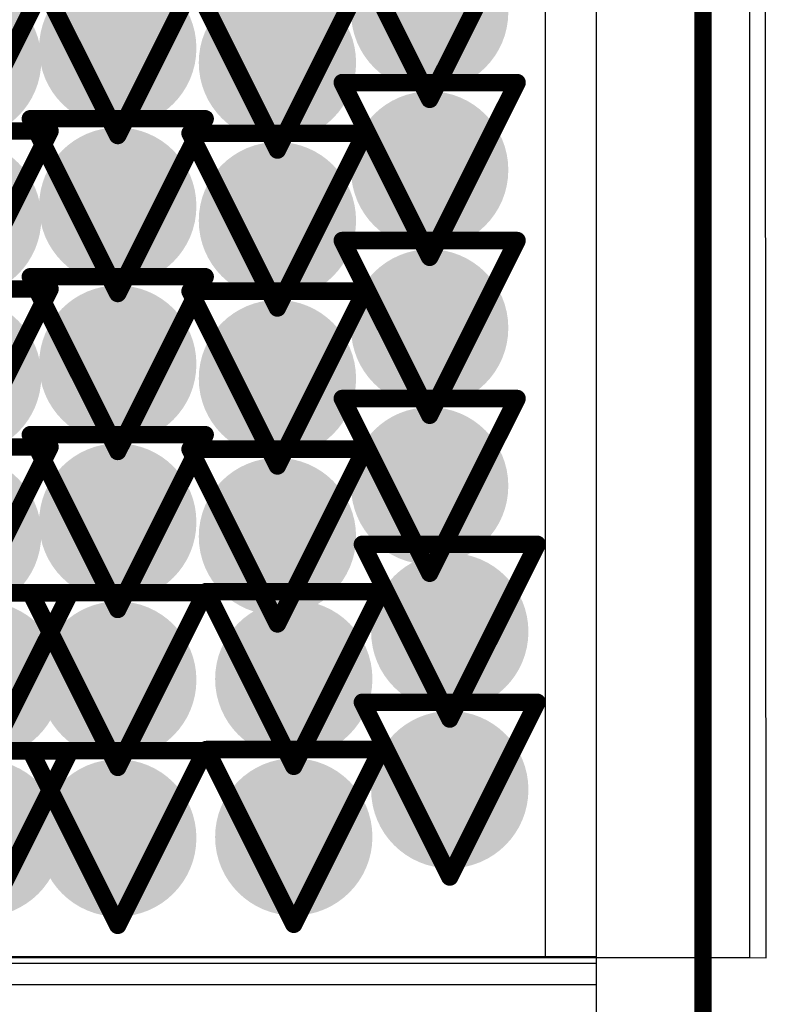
# Model space of a CAD drawing. Header units: inches. Extents: x -2.3 to 12.7, y -2.8 to 6.7.
# Tile 137 of 171: x 0.78 to 0.8655, y 0.8339 to 0.9466. Entities that reach past the tile are written whole.
import ezdxf

# ---------------------------------------------------------------- set-up
doc = ezdxf.new("R2010")
doc.units = ezdxf.units.IN
doc.header["$MEASUREMENT"] = 0
for name, color, linetype in [('Bottom Layer', 5, 'Continuous'), ('Bottom Solder', 6, 'Continuous'), ('Drill Drawing', 1, 'Continuous'), ('L2_GND1', 16, 'Continuous'), ('L3_PWR1', 130, 'Continuous'), ('M1 Board Outline', 6, 'Continuous'), ('Top Layer', 1, 'Continuous'), ('Top Solder', 216, 'Continuous'), ('Via Holes', 16, 'Continuous')]:
    doc.layers.add(name, color=color, linetype=linetype)

msp = doc.modelspace()

# ---------------------------------------------------------------- hatches: boundary and pattern name
at = {"layer": 'Bottom Layer'}
h = msp.add_hatch(color=5, dxfattribs=at)
edge = h.paths.add_edge_path()
edge.add_arc((0.82694, 0.94747), 0.009, 0, 360)
h = msp.add_hatch(color=5, dxfattribs=at)
edge = h.paths.add_edge_path()
edge.add_arc((0.79125, 0.94333), 0.009, 0, 360)
h = msp.add_hatch(color=5, dxfattribs=at)
edge = h.paths.add_edge_path()
edge.add_arc((0.7735, 0.94192), 0.009, 0, 360)
h = msp.add_hatch(color=5, dxfattribs=at)
edge = h.paths.add_edge_path()
edge.add_arc((0.80952, 0.94167), 0.009, 0, 360)
h = msp.add_hatch(color=5, dxfattribs=at)
edge = h.paths.add_edge_path()
edge.add_arc((0.82694, 0.92939), 0.009, 0, 360)
h = msp.add_hatch(color=5, dxfattribs=at)
edge = h.paths.add_edge_path()
edge.add_arc((0.79125, 0.92525), 0.009, 0, 360)
h = msp.add_hatch(color=5, dxfattribs=at)
edge = h.paths.add_edge_path()
edge.add_arc((0.7735, 0.92384), 0.009, 0, 360)
h = msp.add_hatch(color=5, dxfattribs=at)
edge = h.paths.add_edge_path()
edge.add_arc((0.80952, 0.92359), 0.009, 0, 360)
h = msp.add_hatch(color=5, dxfattribs=at)
edge = h.paths.add_edge_path()
edge.add_arc((0.82694, 0.91131), 0.009, 0, 360)
h = msp.add_hatch(color=5, dxfattribs=at)
edge = h.paths.add_edge_path()
edge.add_arc((0.79125, 0.90717), 0.009, 0, 360)
h = msp.add_hatch(color=5, dxfattribs=at)
edge = h.paths.add_edge_path()
edge.add_arc((0.7735, 0.90576), 0.009, 0, 360)
h = msp.add_hatch(color=5, dxfattribs=at)
edge = h.paths.add_edge_path()
edge.add_arc((0.80952, 0.90551), 0.009, 0, 360)
h = msp.add_hatch(color=5, dxfattribs=at)
edge = h.paths.add_edge_path()
edge.add_arc((0.82694, 0.89323), 0.009, 0, 360)
h = msp.add_hatch(color=5, dxfattribs=at)
edge = h.paths.add_edge_path()
edge.add_arc((0.79125, 0.88909), 0.009, 0, 360)
h = msp.add_hatch(color=5, dxfattribs=at)
edge = h.paths.add_edge_path()
edge.add_arc((0.7735, 0.88768), 0.009, 0, 360)
h = msp.add_hatch(color=5, dxfattribs=at)
edge = h.paths.add_edge_path()
edge.add_arc((0.80952, 0.88743), 0.009, 0, 360)
h = msp.add_hatch(color=5, dxfattribs=at)
edge = h.paths.add_edge_path()
edge.add_arc((0.82924, 0.87654), 0.009, 0, 360)
h = msp.add_hatch(color=5, dxfattribs=at)
edge = h.paths.add_edge_path()
edge.add_arc((0.7758, 0.87099), 0.009, 0, 360)
h = msp.add_hatch(color=5, dxfattribs=at)
edge = h.paths.add_edge_path()
edge.add_arc((0.79125, 0.87101), 0.009, 0, 360)
h = msp.add_hatch(color=5, dxfattribs=at)
edge = h.paths.add_edge_path()
edge.add_arc((0.81139, 0.87113), 0.009, 0, 360)
h = msp.add_hatch(color=5, dxfattribs=at)
edge = h.paths.add_edge_path()
edge.add_arc((0.82924, 0.85846), 0.009, 0, 360)
h = msp.add_hatch(color=5, dxfattribs=at)
edge = h.paths.add_edge_path()
edge.add_arc((0.7758, 0.85291), 0.009, 0, 360)
h = msp.add_hatch(color=5, dxfattribs=at)
edge = h.paths.add_edge_path()
edge.add_arc((0.79125, 0.85293), 0.009, 0, 360)
h = msp.add_hatch(color=5, dxfattribs=at)
edge = h.paths.add_edge_path()
edge.add_arc((0.81139, 0.85305), 0.009, 0, 360)
at = {"layer": 'L2_GND1'}
h = msp.add_hatch(color=16, dxfattribs=at)
edge = h.paths.add_edge_path()
edge.add_arc((0.82694, 0.94747), 0.009, 0, 360)
h = msp.add_hatch(color=16, dxfattribs=at)
edge = h.paths.add_edge_path()
edge.add_arc((0.79125, 0.94333), 0.009, 0, 360)
h = msp.add_hatch(color=16, dxfattribs=at)
edge = h.paths.add_edge_path()
edge.add_arc((0.7735, 0.94192), 0.009, 0, 360)
h = msp.add_hatch(color=16, dxfattribs=at)
edge = h.paths.add_edge_path()
edge.add_arc((0.80952, 0.94167), 0.009, 0, 360)
h = msp.add_hatch(color=16, dxfattribs=at)
edge = h.paths.add_edge_path()
edge.add_arc((0.82694, 0.92939), 0.009, 0, 360)
h = msp.add_hatch(color=16, dxfattribs=at)
edge = h.paths.add_edge_path()
edge.add_arc((0.79125, 0.92525), 0.009, 0, 360)
h = msp.add_hatch(color=16, dxfattribs=at)
edge = h.paths.add_edge_path()
edge.add_arc((0.7735, 0.92384), 0.009, 0, 360)
h = msp.add_hatch(color=16, dxfattribs=at)
edge = h.paths.add_edge_path()
edge.add_arc((0.80952, 0.92359), 0.009, 0, 360)
h = msp.add_hatch(color=16, dxfattribs=at)
edge = h.paths.add_edge_path()
edge.add_arc((0.82694, 0.91131), 0.009, 0, 360)
h = msp.add_hatch(color=16, dxfattribs=at)
edge = h.paths.add_edge_path()
edge.add_arc((0.79125, 0.90717), 0.009, 0, 360)
h = msp.add_hatch(color=16, dxfattribs=at)
edge = h.paths.add_edge_path()
edge.add_arc((0.7735, 0.90576), 0.009, 0, 360)
h = msp.add_hatch(color=16, dxfattribs=at)
edge = h.paths.add_edge_path()
edge.add_arc((0.80952, 0.90551), 0.009, 0, 360)
h = msp.add_hatch(color=16, dxfattribs=at)
edge = h.paths.add_edge_path()
edge.add_arc((0.82694, 0.89323), 0.009, 0, 360)
h = msp.add_hatch(color=16, dxfattribs=at)
edge = h.paths.add_edge_path()
edge.add_arc((0.79125, 0.88909), 0.009, 0, 360)
h = msp.add_hatch(color=16, dxfattribs=at)
edge = h.paths.add_edge_path()
edge.add_arc((0.7735, 0.88768), 0.009, 0, 360)
h = msp.add_hatch(color=16, dxfattribs=at)
edge = h.paths.add_edge_path()
edge.add_arc((0.80952, 0.88743), 0.009, 0, 360)
h = msp.add_hatch(color=16, dxfattribs=at)
edge = h.paths.add_edge_path()
edge.add_arc((0.82924, 0.87654), 0.009, 0, 360)
h = msp.add_hatch(color=16, dxfattribs=at)
edge = h.paths.add_edge_path()
edge.add_arc((0.7758, 0.87099), 0.009, 0, 360)
h = msp.add_hatch(color=16, dxfattribs=at)
edge = h.paths.add_edge_path()
edge.add_arc((0.79125, 0.87101), 0.009, 0, 360)
h = msp.add_hatch(color=16, dxfattribs=at)
edge = h.paths.add_edge_path()
edge.add_arc((0.81139, 0.87113), 0.009, 0, 360)
h = msp.add_hatch(color=16, dxfattribs=at)
edge = h.paths.add_edge_path()
edge.add_arc((0.82924, 0.85846), 0.009, 0, 360)
h = msp.add_hatch(color=16, dxfattribs=at)
edge = h.paths.add_edge_path()
edge.add_arc((0.7758, 0.85291), 0.009, 0, 360)
h = msp.add_hatch(color=16, dxfattribs=at)
edge = h.paths.add_edge_path()
edge.add_arc((0.79125, 0.85293), 0.009, 0, 360)
h = msp.add_hatch(color=16, dxfattribs=at)
edge = h.paths.add_edge_path()
edge.add_arc((0.81139, 0.85305), 0.009, 0, 360)
at = {"layer": 'L3_PWR1'}
h = msp.add_hatch(color=130, dxfattribs=at)
edge = h.paths.add_edge_path()
edge.add_arc((0.82694, 0.94747), 0.009, 0, 360)
h = msp.add_hatch(color=130, dxfattribs=at)
edge = h.paths.add_edge_path()
edge.add_arc((0.79125, 0.94333), 0.009, 0, 360)
h = msp.add_hatch(color=130, dxfattribs=at)
edge = h.paths.add_edge_path()
edge.add_arc((0.7735, 0.94192), 0.009, 0, 360)
h = msp.add_hatch(color=130, dxfattribs=at)
edge = h.paths.add_edge_path()
edge.add_arc((0.80952, 0.94167), 0.009, 0, 360)
h = msp.add_hatch(color=130, dxfattribs=at)
edge = h.paths.add_edge_path()
edge.add_arc((0.82694, 0.92939), 0.009, 0, 360)
h = msp.add_hatch(color=130, dxfattribs=at)
edge = h.paths.add_edge_path()
edge.add_arc((0.79125, 0.92525), 0.009, 0, 360)
h = msp.add_hatch(color=130, dxfattribs=at)
edge = h.paths.add_edge_path()
edge.add_arc((0.7735, 0.92384), 0.009, 0, 360)
h = msp.add_hatch(color=130, dxfattribs=at)
edge = h.paths.add_edge_path()
edge.add_arc((0.80952, 0.92359), 0.009, 0, 360)
h = msp.add_hatch(color=130, dxfattribs=at)
edge = h.paths.add_edge_path()
edge.add_arc((0.82694, 0.91131), 0.009, 0, 360)
h = msp.add_hatch(color=130, dxfattribs=at)
edge = h.paths.add_edge_path()
edge.add_arc((0.79125, 0.90717), 0.009, 0, 360)
h = msp.add_hatch(color=130, dxfattribs=at)
edge = h.paths.add_edge_path()
edge.add_arc((0.7735, 0.90576), 0.009, 0, 360)
h = msp.add_hatch(color=130, dxfattribs=at)
edge = h.paths.add_edge_path()
edge.add_arc((0.80952, 0.90551), 0.009, 0, 360)
h = msp.add_hatch(color=130, dxfattribs=at)
edge = h.paths.add_edge_path()
edge.add_arc((0.82694, 0.89323), 0.009, 0, 360)
h = msp.add_hatch(color=130, dxfattribs=at)
edge = h.paths.add_edge_path()
edge.add_arc((0.79125, 0.88909), 0.009, 0, 360)
h = msp.add_hatch(color=130, dxfattribs=at)
edge = h.paths.add_edge_path()
edge.add_arc((0.7735, 0.88768), 0.009, 0, 360)
h = msp.add_hatch(color=130, dxfattribs=at)
edge = h.paths.add_edge_path()
edge.add_arc((0.80952, 0.88743), 0.009, 0, 360)
h = msp.add_hatch(color=130, dxfattribs=at)
edge = h.paths.add_edge_path()
edge.add_arc((0.82924, 0.87654), 0.009, 0, 360)
h = msp.add_hatch(color=130, dxfattribs=at)
edge = h.paths.add_edge_path()
edge.add_arc((0.7758, 0.87099), 0.009, 0, 360)
h = msp.add_hatch(color=130, dxfattribs=at)
edge = h.paths.add_edge_path()
edge.add_arc((0.79125, 0.87101), 0.009, 0, 360)
h = msp.add_hatch(color=130, dxfattribs=at)
edge = h.paths.add_edge_path()
edge.add_arc((0.81139, 0.87113), 0.009, 0, 360)
h = msp.add_hatch(color=130, dxfattribs=at)
edge = h.paths.add_edge_path()
edge.add_arc((0.82924, 0.85846), 0.009, 0, 360)
h = msp.add_hatch(color=130, dxfattribs=at)
edge = h.paths.add_edge_path()
edge.add_arc((0.7758, 0.85291), 0.009, 0, 360)
h = msp.add_hatch(color=130, dxfattribs=at)
edge = h.paths.add_edge_path()
edge.add_arc((0.79125, 0.85293), 0.009, 0, 360)
h = msp.add_hatch(color=130, dxfattribs=at)
edge = h.paths.add_edge_path()
edge.add_arc((0.81139, 0.85305), 0.009, 0, 360)
at = {"layer": 'Top Layer'}
h = msp.add_hatch(color=1, dxfattribs=at)
edge = h.paths.add_edge_path()
edge.add_arc((0.82694, 0.94747), 0.009, 0, 360)
h = msp.add_hatch(color=1, dxfattribs=at)
edge = h.paths.add_edge_path()
edge.add_arc((0.79125, 0.94333), 0.009, 0, 360)
h = msp.add_hatch(color=1, dxfattribs=at)
edge = h.paths.add_edge_path()
edge.add_arc((0.7735, 0.94192), 0.009, 0, 360)
h = msp.add_hatch(color=1, dxfattribs=at)
edge = h.paths.add_edge_path()
edge.add_arc((0.80952, 0.94167), 0.009, 0, 360)
h = msp.add_hatch(color=1, dxfattribs=at)
edge = h.paths.add_edge_path()
edge.add_arc((0.82694, 0.92939), 0.009, 0, 360)
h = msp.add_hatch(color=1, dxfattribs=at)
edge = h.paths.add_edge_path()
edge.add_arc((0.79125, 0.92525), 0.009, 0, 360)
h = msp.add_hatch(color=1, dxfattribs=at)
edge = h.paths.add_edge_path()
edge.add_arc((0.7735, 0.92384), 0.009, 0, 360)
h = msp.add_hatch(color=1, dxfattribs=at)
edge = h.paths.add_edge_path()
edge.add_arc((0.80952, 0.92359), 0.009, 0, 360)
h = msp.add_hatch(color=1, dxfattribs=at)
edge = h.paths.add_edge_path()
edge.add_arc((0.82694, 0.91131), 0.009, 0, 360)
h = msp.add_hatch(color=1, dxfattribs=at)
edge = h.paths.add_edge_path()
edge.add_arc((0.79125, 0.90717), 0.009, 0, 360)
h = msp.add_hatch(color=1, dxfattribs=at)
edge = h.paths.add_edge_path()
edge.add_arc((0.7735, 0.90576), 0.009, 0, 360)
h = msp.add_hatch(color=1, dxfattribs=at)
edge = h.paths.add_edge_path()
edge.add_arc((0.80952, 0.90551), 0.009, 0, 360)
h = msp.add_hatch(color=1, dxfattribs=at)
edge = h.paths.add_edge_path()
edge.add_arc((0.82694, 0.89323), 0.009, 0, 360)
h = msp.add_hatch(color=1, dxfattribs=at)
edge = h.paths.add_edge_path()
edge.add_arc((0.79125, 0.88909), 0.009, 0, 360)
h = msp.add_hatch(color=1, dxfattribs=at)
edge = h.paths.add_edge_path()
edge.add_arc((0.7735, 0.88768), 0.009, 0, 360)
h = msp.add_hatch(color=1, dxfattribs=at)
edge = h.paths.add_edge_path()
edge.add_arc((0.80952, 0.88743), 0.009, 0, 360)
h = msp.add_hatch(color=1, dxfattribs=at)
edge = h.paths.add_edge_path()
edge.add_arc((0.82924, 0.87654), 0.009, 0, 360)
h = msp.add_hatch(color=1, dxfattribs=at)
edge = h.paths.add_edge_path()
edge.add_arc((0.7758, 0.87099), 0.009, 0, 360)
h = msp.add_hatch(color=1, dxfattribs=at)
edge = h.paths.add_edge_path()
edge.add_arc((0.79125, 0.87101), 0.009, 0, 360)
h = msp.add_hatch(color=1, dxfattribs=at)
edge = h.paths.add_edge_path()
edge.add_arc((0.81139, 0.87113), 0.009, 0, 360)
h = msp.add_hatch(color=1, dxfattribs=at)
edge = h.paths.add_edge_path()
edge.add_arc((0.82924, 0.85846), 0.009, 0, 360)
h = msp.add_hatch(color=1, dxfattribs=at)
edge = h.paths.add_edge_path()
edge.add_arc((0.7758, 0.85291), 0.009, 0, 360)
h = msp.add_hatch(color=1, dxfattribs=at)
edge = h.paths.add_edge_path()
edge.add_arc((0.79125, 0.85293), 0.009, 0, 360)
h = msp.add_hatch(color=1, dxfattribs=at)
edge = h.paths.add_edge_path()
edge.add_arc((0.81139, 0.85305), 0.009, 0, 360)
at = {"layer": 'Via Holes'}
h = msp.add_hatch(color=7, dxfattribs=at)
edge = h.paths.add_edge_path()
edge.add_arc((0.82694, 0.94747), 0.004, 0, 360)
h = msp.add_hatch(color=7, dxfattribs=at)
edge = h.paths.add_edge_path()
edge.add_arc((0.79125, 0.94333), 0.004, 0, 360)
h = msp.add_hatch(color=7, dxfattribs=at)
edge = h.paths.add_edge_path()
edge.add_arc((0.80952, 0.94167), 0.004, 0, 360)
h = msp.add_hatch(color=7, dxfattribs=at)
edge = h.paths.add_edge_path()
edge.add_arc((0.82694, 0.92939), 0.004, 0, 360)
h = msp.add_hatch(color=7, dxfattribs=at)
edge = h.paths.add_edge_path()
edge.add_arc((0.79125, 0.92525), 0.004, 0, 360)
h = msp.add_hatch(color=7, dxfattribs=at)
edge = h.paths.add_edge_path()
edge.add_arc((0.80952, 0.92359), 0.004, 0, 360)
h = msp.add_hatch(color=7, dxfattribs=at)
edge = h.paths.add_edge_path()
edge.add_arc((0.82694, 0.91131), 0.004, 0, 360)
h = msp.add_hatch(color=7, dxfattribs=at)
edge = h.paths.add_edge_path()
edge.add_arc((0.79125, 0.90717), 0.004, 0, 360)
h = msp.add_hatch(color=7, dxfattribs=at)
edge = h.paths.add_edge_path()
edge.add_arc((0.80952, 0.90551), 0.004, 0, 360)
h = msp.add_hatch(color=7, dxfattribs=at)
edge = h.paths.add_edge_path()
edge.add_arc((0.82694, 0.89323), 0.004, 0, 360)
h = msp.add_hatch(color=7, dxfattribs=at)
edge = h.paths.add_edge_path()
edge.add_arc((0.79125, 0.88909), 0.004, 0, 360)
h = msp.add_hatch(color=7, dxfattribs=at)
edge = h.paths.add_edge_path()
edge.add_arc((0.80952, 0.88743), 0.004, 0, 360)
h = msp.add_hatch(color=7, dxfattribs=at)
edge = h.paths.add_edge_path()
edge.add_arc((0.82924, 0.87654), 0.004, 0, 360)
h = msp.add_hatch(color=7, dxfattribs=at)
edge = h.paths.add_edge_path()
edge.add_arc((0.79125, 0.87101), 0.004, 0, 360)
h = msp.add_hatch(color=7, dxfattribs=at)
edge = h.paths.add_edge_path()
edge.add_arc((0.81139, 0.87113), 0.004, 0, 360)
h = msp.add_hatch(color=7, dxfattribs=at)
edge = h.paths.add_edge_path()
edge.add_arc((0.82924, 0.85846), 0.004, 0, 360)
h = msp.add_hatch(color=7, dxfattribs=at)
edge = h.paths.add_edge_path()
edge.add_arc((0.79125, 0.85293), 0.004, 0, 360)
h = msp.add_hatch(color=7, dxfattribs=at)
edge = h.paths.add_edge_path()
edge.add_arc((0.81139, 0.85305), 0.004, 0, 360)

# ---------------------------------------------------------------- linework, layer by layer
at = {"layer": 'Bottom Layer'}
for p, q in [((0.84599, 1.62051), (0.84599, 0.83932)), ((0.84599, 0.83932), (0.42408, 0.83932))]:
    msp.add_line(p, q, dxfattribs=at)
at = {"layer": 'Bottom Solder'}
for p, q in [((0.84017, 1.62461), (0.84017, 0.83926)), ((0.86546, 0.83922), (0.86477, 1.62461)), ((0.84599, 1.62051), (0.84599, 0.83928)), ((0.84599, 0.83928), (0.42413, 0.83928)), ((0.84017, 0.83926), (0.86546, 0.83922))]:
    msp.add_line(p, q, dxfattribs=at)
at = {"layer": 'Drill Drawing'}
for points in [[(0.81694, 0.95747, 0.002, 0.002, 0), (0.82694, 0.93747, 0.002, 0.002, 0)], [(0.82694, 0.93747, 0.002, 0.002, 0), (0.83694, 0.95747, 0.002, 0.002, 0)], [(0.78125, 0.95333, 0.002, 0.002, 0), (0.79125, 0.93333, 0.002, 0.002, 0)], [(0.79125, 0.93333, 0.002, 0.002, 0), (0.80125, 0.95333, 0.002, 0.002, 0)], [(0.7735, 0.93192, 0.002, 0.002, 0), (0.7835, 0.95192, 0.002, 0.002, 0)], [(0.79952, 0.95167, 0.002, 0.002, 0), (0.80952, 0.93167, 0.002, 0.002, 0)], [(0.80952, 0.93167, 0.002, 0.002, 0), (0.81952, 0.95167, 0.002, 0.002, 0)], [(0.81694, 0.93939, 0.002, 0.002, 0), (0.83694, 0.93939, 0.002, 0.002, 0)], [(0.81694, 0.93939, 0.002, 0.002, 0), (0.82694, 0.91939, 0.002, 0.002, 0)], [(0.82694, 0.91939, 0.002, 0.002, 0), (0.83694, 0.93939, 0.002, 0.002, 0)], [(0.78125, 0.93525, 0.002, 0.002, 0), (0.80125, 0.93525, 0.002, 0.002, 0)], [(0.78125, 0.93525, 0.002, 0.002, 0), (0.79125, 0.91525, 0.002, 0.002, 0)], [(0.79125, 0.91525, 0.002, 0.002, 0), (0.80125, 0.93525, 0.002, 0.002, 0)], [(0.7635, 0.93384, 0.002, 0.002, 0), (0.7835, 0.93384, 0.002, 0.002, 0)], [(0.7735, 0.91384, 0.002, 0.002, 0), (0.7835, 0.93384, 0.002, 0.002, 0)], [(0.79952, 0.93359, 0.002, 0.002, 0), (0.81952, 0.93359, 0.002, 0.002, 0)], [(0.79952, 0.93359, 0.002, 0.002, 0), (0.80952, 0.91359, 0.002, 0.002, 0)], [(0.80952, 0.91359, 0.002, 0.002, 0), (0.81952, 0.93359, 0.002, 0.002, 0)], [(0.81694, 0.92131, 0.002, 0.002, 0), (0.83694, 0.92131, 0.002, 0.002, 0)], [(0.81694, 0.92131, 0.002, 0.002, 0), (0.82694, 0.90131, 0.002, 0.002, 0)], [(0.82694, 0.90131, 0.002, 0.002, 0), (0.83694, 0.92131, 0.002, 0.002, 0)], [(0.78125, 0.91717, 0.002, 0.002, 0), (0.80125, 0.91717, 0.002, 0.002, 0)], [(0.78125, 0.91717, 0.002, 0.002, 0), (0.79125, 0.89717, 0.002, 0.002, 0)], [(0.79125, 0.89717, 0.002, 0.002, 0), (0.80125, 0.91717, 0.002, 0.002, 0)], [(0.7635, 0.91576, 0.002, 0.002, 0), (0.7835, 0.91576, 0.002, 0.002, 0)], [(0.7735, 0.89576, 0.002, 0.002, 0), (0.7835, 0.91576, 0.002, 0.002, 0)], [(0.79952, 0.91551, 0.002, 0.002, 0), (0.81952, 0.91551, 0.002, 0.002, 0)], [(0.79952, 0.91551, 0.002, 0.002, 0), (0.80952, 0.89551, 0.002, 0.002, 0)], [(0.80952, 0.89551, 0.002, 0.002, 0), (0.81952, 0.91551, 0.002, 0.002, 0)], [(0.81694, 0.90323, 0.002, 0.002, 0), (0.83694, 0.90323, 0.002, 0.002, 0)], [(0.81694, 0.90323, 0.002, 0.002, 0), (0.82694, 0.88323, 0.002, 0.002, 0)], [(0.82694, 0.88323, 0.002, 0.002, 0), (0.83694, 0.90323, 0.002, 0.002, 0)], [(0.78125, 0.89909, 0.002, 0.002, 0), (0.80125, 0.89909, 0.002, 0.002, 0)], [(0.78125, 0.89909, 0.002, 0.002, 0), (0.79125, 0.87909, 0.002, 0.002, 0)], [(0.79125, 0.87909, 0.002, 0.002, 0), (0.80125, 0.89909, 0.002, 0.002, 0)], [(0.7635, 0.89768, 0.002, 0.002, 0), (0.7835, 0.89768, 0.002, 0.002, 0)], [(0.7735, 0.87768, 0.002, 0.002, 0), (0.7835, 0.89768, 0.002, 0.002, 0)], [(0.79952, 0.89743, 0.002, 0.002, 0), (0.81952, 0.89743, 0.002, 0.002, 0)], [(0.79952, 0.89743, 0.002, 0.002, 0), (0.80952, 0.87743, 0.002, 0.002, 0)], [(0.80952, 0.87743, 0.002, 0.002, 0), (0.81952, 0.89743, 0.002, 0.002, 0)], [(0.81924, 0.88654, 0.002, 0.002, 0), (0.83924, 0.88654, 0.002, 0.002, 0)], [(0.81924, 0.88654, 0.002, 0.002, 0), (0.82924, 0.86654, 0.002, 0.002, 0)], [(0.82924, 0.86654, 0.002, 0.002, 0), (0.83924, 0.88654, 0.002, 0.002, 0)], [(0.7658, 0.88099, 0.002, 0.002, 0), (0.7858, 0.88099, 0.002, 0.002, 0)], [(0.7758, 0.86099, 0.002, 0.002, 0), (0.7858, 0.88099, 0.002, 0.002, 0)], [(0.78125, 0.88101, 0.002, 0.002, 0), (0.80125, 0.88101, 0.002, 0.002, 0)], [(0.78125, 0.88101, 0.002, 0.002, 0), (0.79125, 0.86101, 0.002, 0.002, 0)], [(0.79125, 0.86101, 0.002, 0.002, 0), (0.80125, 0.88101, 0.002, 0.002, 0)], [(0.80139, 0.88113, 0.002, 0.002, 0), (0.82139, 0.88113, 0.002, 0.002, 0)], [(0.80139, 0.88113, 0.002, 0.002, 0), (0.81139, 0.86113, 0.002, 0.002, 0)], [(0.81139, 0.86113, 0.002, 0.002, 0), (0.82139, 0.88113, 0.002, 0.002, 0)], [(0.81924, 0.86846, 0.002, 0.002, 0), (0.83924, 0.86846, 0.002, 0.002, 0)], [(0.81924, 0.86846, 0.002, 0.002, 0), (0.82924, 0.84846, 0.002, 0.002, 0)], [(0.82924, 0.84846, 0.002, 0.002, 0), (0.83924, 0.86846, 0.002, 0.002, 0)], [(0.7658, 0.86291, 0.002, 0.002, 0), (0.7858, 0.86291, 0.002, 0.002, 0)], [(0.7758, 0.84291, 0.002, 0.002, 0), (0.7858, 0.86291, 0.002, 0.002, 0)], [(0.78125, 0.86293, 0.002, 0.002, 0), (0.80125, 0.86293, 0.002, 0.002, 0)], [(0.78125, 0.86293, 0.002, 0.002, 0), (0.79125, 0.84293, 0.002, 0.002, 0)], [(0.79125, 0.84293, 0.002, 0.002, 0), (0.80125, 0.86293, 0.002, 0.002, 0)], [(0.80139, 0.86305, 0.002, 0.002, 0), (0.82139, 0.86305, 0.002, 0.002, 0)], [(0.80139, 0.86305, 0.002, 0.002, 0), (0.81139, 0.84305, 0.002, 0.002, 0)], [(0.81139, 0.84305, 0.002, 0.002, 0), (0.82139, 0.86305, 0.002, 0.002, 0)]]:
    msp.add_lwpolyline(points, format="xyseb", dxfattribs=at)
for points in [[(0.81644, 0.93939, 0.001, 0.001, 1), (0.81744, 0.93939, 0.001, 0.001, 1)], [(0.81644, 0.93939, 0.001, 0.001, 1), (0.81744, 0.93939, 0.001, 0.001, 1)], [(0.83644, 0.93939, 0.001, 0.001, 1), (0.83744, 0.93939, 0.001, 0.001, 1)], [(0.83644, 0.93939, 0.001, 0.001, 1), (0.83744, 0.93939, 0.001, 0.001, 1)], [(0.82644, 0.93747, 0.001, 0.001, 1), (0.82744, 0.93747, 0.001, 0.001, 1)], [(0.82644, 0.93747, 0.001, 0.001, 1), (0.82744, 0.93747, 0.001, 0.001, 1)], [(0.78075, 0.93525, 0.001, 0.001, 1), (0.78175, 0.93525, 0.001, 0.001, 1)], [(0.78075, 0.93525, 0.001, 0.001, 1), (0.78175, 0.93525, 0.001, 0.001, 1)], [(0.80075, 0.93525, 0.001, 0.001, 1), (0.80175, 0.93525, 0.001, 0.001, 1)], [(0.80075, 0.93525, 0.001, 0.001, 1), (0.80175, 0.93525, 0.001, 0.001, 1)], [(0.783, 0.93384, 0.001, 0.001, 1), (0.784, 0.93384, 0.001, 0.001, 1)], [(0.783, 0.93384, 0.001, 0.001, 1), (0.784, 0.93384, 0.001, 0.001, 1)], [(0.79075, 0.93333, 0.001, 0.001, 1), (0.79175, 0.93333, 0.001, 0.001, 1)], [(0.79075, 0.93333, 0.001, 0.001, 1), (0.79175, 0.93333, 0.001, 0.001, 1)], [(0.79902, 0.93359, 0.001, 0.001, 1), (0.80002, 0.93359, 0.001, 0.001, 1)], [(0.79902, 0.93359, 0.001, 0.001, 1), (0.80002, 0.93359, 0.001, 0.001, 1)], [(0.81902, 0.93359, 0.001, 0.001, 1), (0.82002, 0.93359, 0.001, 0.001, 1)], [(0.81902, 0.93359, 0.001, 0.001, 1), (0.82002, 0.93359, 0.001, 0.001, 1)], [(0.80902, 0.93167, 0.001, 0.001, 1), (0.81002, 0.93167, 0.001, 0.001, 1)], [(0.80902, 0.93167, 0.001, 0.001, 1), (0.81002, 0.93167, 0.001, 0.001, 1)], [(0.81644, 0.92131, 0.001, 0.001, 1), (0.81744, 0.92131, 0.001, 0.001, 1)], [(0.81644, 0.92131, 0.001, 0.001, 1), (0.81744, 0.92131, 0.001, 0.001, 1)], [(0.83644, 0.92131, 0.001, 0.001, 1), (0.83744, 0.92131, 0.001, 0.001, 1)], [(0.83644, 0.92131, 0.001, 0.001, 1), (0.83744, 0.92131, 0.001, 0.001, 1)], [(0.82644, 0.91939, 0.001, 0.001, 1), (0.82744, 0.91939, 0.001, 0.001, 1)], [(0.82644, 0.91939, 0.001, 0.001, 1), (0.82744, 0.91939, 0.001, 0.001, 1)], [(0.78075, 0.91717, 0.001, 0.001, 1), (0.78175, 0.91717, 0.001, 0.001, 1)], [(0.78075, 0.91717, 0.001, 0.001, 1), (0.78175, 0.91717, 0.001, 0.001, 1)], [(0.80075, 0.91717, 0.001, 0.001, 1), (0.80175, 0.91717, 0.001, 0.001, 1)], [(0.80075, 0.91717, 0.001, 0.001, 1), (0.80175, 0.91717, 0.001, 0.001, 1)], [(0.783, 0.91576, 0.001, 0.001, 1), (0.784, 0.91576, 0.001, 0.001, 1)], [(0.783, 0.91576, 0.001, 0.001, 1), (0.784, 0.91576, 0.001, 0.001, 1)], [(0.79075, 0.91525, 0.001, 0.001, 1), (0.79175, 0.91525, 0.001, 0.001, 1)], [(0.79075, 0.91525, 0.001, 0.001, 1), (0.79175, 0.91525, 0.001, 0.001, 1)], [(0.79902, 0.91551, 0.001, 0.001, 1), (0.80002, 0.91551, 0.001, 0.001, 1)], [(0.79902, 0.91551, 0.001, 0.001, 1), (0.80002, 0.91551, 0.001, 0.001, 1)], [(0.81902, 0.91551, 0.001, 0.001, 1), (0.82002, 0.91551, 0.001, 0.001, 1)], [(0.81902, 0.91551, 0.001, 0.001, 1), (0.82002, 0.91551, 0.001, 0.001, 1)], [(0.80902, 0.91359, 0.001, 0.001, 1), (0.81002, 0.91359, 0.001, 0.001, 1)], [(0.80902, 0.91359, 0.001, 0.001, 1), (0.81002, 0.91359, 0.001, 0.001, 1)], [(0.81644, 0.90323, 0.001, 0.001, 1), (0.81744, 0.90323, 0.001, 0.001, 1)], [(0.81644, 0.90323, 0.001, 0.001, 1), (0.81744, 0.90323, 0.001, 0.001, 1)], [(0.83644, 0.90323, 0.001, 0.001, 1), (0.83744, 0.90323, 0.001, 0.001, 1)], [(0.83644, 0.90323, 0.001, 0.001, 1), (0.83744, 0.90323, 0.001, 0.001, 1)], [(0.82644, 0.90131, 0.001, 0.001, 1), (0.82744, 0.90131, 0.001, 0.001, 1)], [(0.82644, 0.90131, 0.001, 0.001, 1), (0.82744, 0.90131, 0.001, 0.001, 1)], [(0.78075, 0.89909, 0.001, 0.001, 1), (0.78175, 0.89909, 0.001, 0.001, 1)], [(0.78075, 0.89909, 0.001, 0.001, 1), (0.78175, 0.89909, 0.001, 0.001, 1)], [(0.80075, 0.89909, 0.001, 0.001, 1), (0.80175, 0.89909, 0.001, 0.001, 1)], [(0.80075, 0.89909, 0.001, 0.001, 1), (0.80175, 0.89909, 0.001, 0.001, 1)], [(0.783, 0.89768, 0.001, 0.001, 1), (0.784, 0.89768, 0.001, 0.001, 1)], [(0.783, 0.89768, 0.001, 0.001, 1), (0.784, 0.89768, 0.001, 0.001, 1)], [(0.79902, 0.89743, 0.001, 0.001, 1), (0.80002, 0.89743, 0.001, 0.001, 1)], [(0.79902, 0.89743, 0.001, 0.001, 1), (0.80002, 0.89743, 0.001, 0.001, 1)], [(0.81902, 0.89743, 0.001, 0.001, 1), (0.82002, 0.89743, 0.001, 0.001, 1)], [(0.81902, 0.89743, 0.001, 0.001, 1), (0.82002, 0.89743, 0.001, 0.001, 1)], [(0.79075, 0.89717, 0.001, 0.001, 1), (0.79175, 0.89717, 0.001, 0.001, 1)], [(0.79075, 0.89717, 0.001, 0.001, 1), (0.79175, 0.89717, 0.001, 0.001, 1)], [(0.80902, 0.89551, 0.001, 0.001, 1), (0.81002, 0.89551, 0.001, 0.001, 1)], [(0.80902, 0.89551, 0.001, 0.001, 1), (0.81002, 0.89551, 0.001, 0.001, 1)], [(0.81874, 0.88654, 0.001, 0.001, 1), (0.81974, 0.88654, 0.001, 0.001, 1)], [(0.81874, 0.88654, 0.001, 0.001, 1), (0.81974, 0.88654, 0.001, 0.001, 1)], [(0.83874, 0.88654, 0.001, 0.001, 1), (0.83974, 0.88654, 0.001, 0.001, 1)], [(0.83874, 0.88654, 0.001, 0.001, 1), (0.83974, 0.88654, 0.001, 0.001, 1)], [(0.82644, 0.88323, 0.001, 0.001, 1), (0.82744, 0.88323, 0.001, 0.001, 1)], [(0.82644, 0.88323, 0.001, 0.001, 1), (0.82744, 0.88323, 0.001, 0.001, 1)], [(0.78075, 0.88101, 0.001, 0.001, 1), (0.78175, 0.88101, 0.001, 0.001, 1)], [(0.78075, 0.88101, 0.001, 0.001, 1), (0.78175, 0.88101, 0.001, 0.001, 1)], [(0.7853, 0.88099, 0.001, 0.001, 1), (0.7863, 0.88099, 0.001, 0.001, 1)], [(0.7853, 0.88099, 0.001, 0.001, 1), (0.7863, 0.88099, 0.001, 0.001, 1)], [(0.80075, 0.88101, 0.001, 0.001, 1), (0.80175, 0.88101, 0.001, 0.001, 1)], [(0.80075, 0.88101, 0.001, 0.001, 1), (0.80175, 0.88101, 0.001, 0.001, 1)], [(0.80089, 0.88113, 0.001, 0.001, 1), (0.80189, 0.88113, 0.001, 0.001, 1)], [(0.80089, 0.88113, 0.001, 0.001, 1), (0.80189, 0.88113, 0.001, 0.001, 1)], [(0.82089, 0.88113, 0.001, 0.001, 1), (0.82189, 0.88113, 0.001, 0.001, 1)], [(0.82089, 0.88113, 0.001, 0.001, 1), (0.82189, 0.88113, 0.001, 0.001, 1)], [(0.79075, 0.87909, 0.001, 0.001, 1), (0.79175, 0.87909, 0.001, 0.001, 1)], [(0.79075, 0.87909, 0.001, 0.001, 1), (0.79175, 0.87909, 0.001, 0.001, 1)], [(0.80902, 0.87743, 0.001, 0.001, 1), (0.81002, 0.87743, 0.001, 0.001, 1)], [(0.80902, 0.87743, 0.001, 0.001, 1), (0.81002, 0.87743, 0.001, 0.001, 1)], [(0.81874, 0.86846, 0.001, 0.001, 1), (0.81974, 0.86846, 0.001, 0.001, 1)], [(0.81874, 0.86846, 0.001, 0.001, 1), (0.81974, 0.86846, 0.001, 0.001, 1)], [(0.83874, 0.86846, 0.001, 0.001, 1), (0.83974, 0.86846, 0.001, 0.001, 1)], [(0.83874, 0.86846, 0.001, 0.001, 1), (0.83974, 0.86846, 0.001, 0.001, 1)], [(0.82874, 0.86654, 0.001, 0.001, 1), (0.82974, 0.86654, 0.001, 0.001, 1)], [(0.82874, 0.86654, 0.001, 0.001, 1), (0.82974, 0.86654, 0.001, 0.001, 1)], [(0.78075, 0.86293, 0.001, 0.001, 1), (0.78175, 0.86293, 0.001, 0.001, 1)], [(0.78075, 0.86293, 0.001, 0.001, 1), (0.78175, 0.86293, 0.001, 0.001, 1)], [(0.7853, 0.86291, 0.001, 0.001, 1), (0.7863, 0.86291, 0.001, 0.001, 1)], [(0.7853, 0.86291, 0.001, 0.001, 1), (0.7863, 0.86291, 0.001, 0.001, 1)], [(0.80075, 0.86293, 0.001, 0.001, 1), (0.80175, 0.86293, 0.001, 0.001, 1)], [(0.80075, 0.86293, 0.001, 0.001, 1), (0.80175, 0.86293, 0.001, 0.001, 1)], [(0.80089, 0.86305, 0.001, 0.001, 1), (0.80189, 0.86305, 0.001, 0.001, 1)], [(0.80089, 0.86305, 0.001, 0.001, 1), (0.80189, 0.86305, 0.001, 0.001, 1)], [(0.82089, 0.86305, 0.001, 0.001, 1), (0.82189, 0.86305, 0.001, 0.001, 1)], [(0.82089, 0.86305, 0.001, 0.001, 1), (0.82189, 0.86305, 0.001, 0.001, 1)], [(0.79075, 0.86101, 0.001, 0.001, 1), (0.79175, 0.86101, 0.001, 0.001, 1)], [(0.79075, 0.86101, 0.001, 0.001, 1), (0.79175, 0.86101, 0.001, 0.001, 1)], [(0.81089, 0.86113, 0.001, 0.001, 1), (0.81189, 0.86113, 0.001, 0.001, 1)], [(0.81089, 0.86113, 0.001, 0.001, 1), (0.81189, 0.86113, 0.001, 0.001, 1)], [(0.82874, 0.84846, 0.001, 0.001, 1), (0.82974, 0.84846, 0.001, 0.001, 1)], [(0.82874, 0.84846, 0.001, 0.001, 1), (0.82974, 0.84846, 0.001, 0.001, 1)], [(0.79075, 0.84293, 0.001, 0.001, 1), (0.79175, 0.84293, 0.001, 0.001, 1)], [(0.79075, 0.84293, 0.001, 0.001, 1), (0.79175, 0.84293, 0.001, 0.001, 1)], [(0.81089, 0.84305, 0.001, 0.001, 1), (0.81189, 0.84305, 0.001, 0.001, 1)], [(0.81089, 0.84305, 0.001, 0.001, 1), (0.81189, 0.84305, 0.001, 0.001, 1)]]:
    msp.add_lwpolyline(points, format="xyseb", close=True, dxfattribs=at)
at = {"layer": 'L2_GND1'}
msp.add_line((0.84599, 1.62051), (0.84599, 0.01224), dxfattribs=at)
at = {"layer": 'L3_PWR1'}
for p, q in [((0.84599, 1.62051), (0.84599, 0.83612)), ((0.84599, 0.83612), (0.36874, 0.83612))]:
    msp.add_line(p, q, dxfattribs=at)
at = {"layer": 'M1 Board Outline'}
msp.add_lwpolyline([(0.85822, 1.63275, 0.002, 0.002, 0), (0.85822, 0, 0.002, 0.002, 0)], format="xyseb", dxfattribs=at)
at = {"layer": 'Top Layer'}
for p, q in [((0.84599, 1.62051), (0.84599, 0.83856)), ((0.82191, 0.83856), (0.73021, 0.83856)), ((0.84599, 0.83856), (0.82191, 0.83856))]:
    msp.add_line(p, q, dxfattribs=at)
at = {"layer": 'Top Solder'}
for p, q in [((0.86359, 0.83926), (0.86359, 1.65796)), ((0.4324, 0.83926), (0.86359, 0.83926))]:
    msp.add_line(p, q, dxfattribs=at)

doc.saveas('drawing.dxf')
